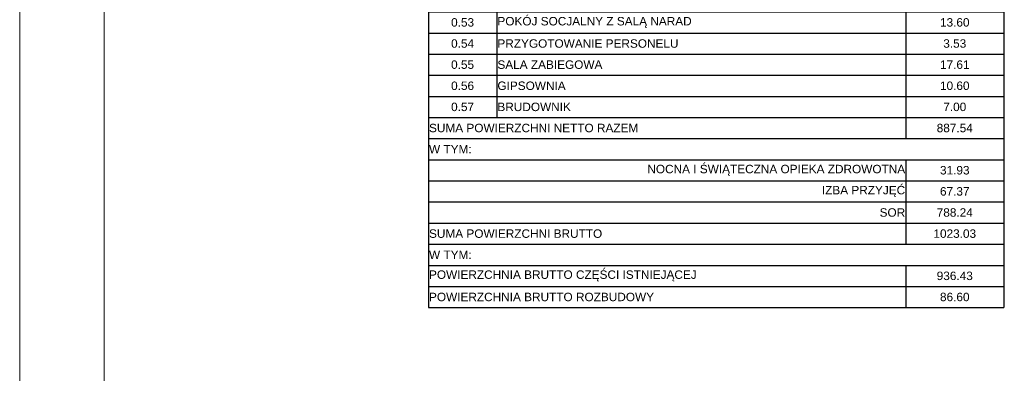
# Model space of a CAD drawing. Header units: millimetres. Extents: x -9409 to 0, y -5353 to 3057.
# Tile 71 of 256: x -9409 to -7079, y -1133 to -295. Entities that reach past the tile are written whole.
import ezdxf

# ---------------------------------------------------------------- set-up
doc = ezdxf.new("R2010")
doc.units = ezdxf.units.MM
for name, color, linetype, lineweight in [('SQ_HATCH', 140, 'Continuous', 13), ('SQ_ISTN.Ściany', 140, 'Continuous', 35), ('SQ_Opisy', 7, 'Continuous', 18)]:
    doc.layers.add(name, color=color, linetype=linetype, lineweight=lineweight)
doc.styles.add('SQ_Arial', font='arial.ttf')
doc.styles.get("Standard").update_dxf_attribs({"font": 'arial.ttf'})

# ---------------------------------------------------------------- blocks, each defined once
blk = doc.blocks.new('*T136')
at = {"layer": 'SQ_Opisy', "color": 0, "linetype": 'ByBlock', "lineweight": -2, "transparency": 16777216}
for p, q in [((0, 0), (1361.1, 0)), ((0, 0), (0, -3424.8)), ((1361.1, 0), (1361.1, -3424.8)), ((0, -50), (1361.1, -50)), ((161.8, -50), (161.8, -112.9)), ((1129.5, -50), (1129.5, -112.9)), ((0, -112.9), (161.8, -112.9)), ((1129.5, -112.9), (1361.1, -112.9)), ((0, -162.9), (161.8, -162.9)), ((161.8, -162.9), (161.8, -2974.8)), ((1129.5, -162.9), (1361.1, -162.9)), ((0, -212.9), (161.8, -212.9)), ((1129.5, -212.9), (1361.1, -212.9)), ((0, -262.9), (161.8, -262.9)), ((1129.5, -262.9), (1361.1, -262.9)), ((0, -316.9), (161.8, -316.9)), ((1129.5, -316.9), (1361.1, -316.9)), ((0, -366.9), (161.8, -366.9)), ((1129.5, -366.9), (1361.1, -366.9)), ((0, -416.9), (161.8, -416.9)), ((1129.5, -416.9), (1361.1, -416.9)), ((0, -470.8), (161.8, -470.8)), ((1129.5, -470.8), (1361.1, -470.8)), ((0, -520.8), (161.8, -520.8)), ((1129.5, -520.8), (1361.1, -520.8)), ((0, -570.8), (161.8, -570.8)), ((1129.5, -570.8), (1361.1, -570.8)), ((0, -620.8), (161.8, -620.8)), ((1129.5, -620.8), (1361.1, -620.8)), ((0, -670.8), (161.8, -670.8)), ((1129.5, -670.8), (1361.1, -670.8)), ((0, -720.8), (161.8, -720.8)), ((1129.5, -720.8), (1361.1, -720.8)), ((0, -770.8), (161.8, -770.8)), ((1129.5, -770.8), (1361.1, -770.8)), ((0, -820.8), (161.8, -820.8)), ((1129.5, -820.8), (1361.1, -820.8)), ((0, -870.8), (161.8, -870.8)), ((1129.5, -870.8), (1361.1, -870.8)), ((0, -924.8), (161.8, -924.8)), ((1129.5, -924.8), (1361.1, -924.8)), ((0, -974.8), (161.8, -974.8)), ((1129.5, -974.8), (1361.1, -974.8)), ((0, -1024.8), (161.8, -1024.8)), ((1129.5, -1024.8), (1361.1, -1024.8)), ((0, -1074.8), (161.8, -1074.8)), ((1129.5, -1074.8), (1361.1, -1074.8)), ((0, -1124.8), (161.8, -1124.8)), ((1129.5, -1124.8), (1361.1, -1124.8)), ((0, -1174.8), (161.8, -1174.8)), ((1129.5, -1174.8), (1361.1, -1174.8)), ((0, -1224.8), (161.8, -1224.8)), ((1129.5, -1224.8), (1361.1, -1224.8)), ((1129.5, -1224.8), (1129.5, -1674.8)), ((0, -1274.8), (1361.1, -1274.8)), ((0, -1324.8), (1361.1, -1324.8)), ((0, -1374.8), (1361.1, -1374.8)), ((0, -1424.8), (1361.1, -1424.8)), ((0, -1474.8), (1361.1, -1474.8)), ((0, -1524.8), (1361.1, -1524.8)), ((0, -1574.8), (1361.1, -1574.8)), ((0, -1624.8), (1361.1, -1624.8)), ((0, -1674.8), (1361.1, -1674.8)), ((0, -1724.8), (161.8, -1724.8)), ((1129.5, -1724.8), (1361.1, -1724.8)), ((1129.5, -1724.8), (1129.5, -3024.8)), ((0, -1774.8), (1361.1, -1774.8)), ((0, -1824.8), (1361.1, -1824.8)), ((0, -1874.8), (1361.1, -1874.8)), ((0, -1924.8), (1361.1, -1924.8)), ((0, -1974.8), (1361.1, -1974.8)), ((0, -2024.8), (1361.1, -2024.8)), ((0, -2074.8), (1361.1, -2074.8)), ((0, -2124.8), (1361.1, -2124.8)), ((0, -2174.8), (1361.1, -2174.8)), ((0, -2224.8), (1361.1, -2224.8)), ((0, -2274.8), (1361.1, -2274.8)), ((0, -2324.8), (1361.1, -2324.8)), ((0, -2374.8), (1361.1, -2374.8)), ((0, -2424.8), (1361.1, -2424.8)), ((0, -2474.8), (1361.1, -2474.8)), ((0, -2524.8), (1361.1, -2524.8)), ((0, -2574.8), (1361.1, -2574.8)), ((0, -2624.8), (1361.1, -2624.8)), ((0, -2674.8), (1361.1, -2674.8)), ((0, -2724.8), (1361.1, -2724.8)), ((0, -2774.8), (1361.1, -2774.8)), ((0, -2824.8), (1361.1, -2824.8)), ((0, -2874.8), (1361.1, -2874.8)), ((0, -2924.8), (1361.1, -2924.8)), ((0, -2974.8), (1361.1, -2974.8)), ((0, -3024.8), (1361.1, -3024.8)), ((0, -3074.8), (1361.1, -3074.8)), ((1129.5, -3074.8), (1129.5, -3274.8)), ((0, -3124.8), (1361.1, -3124.8)), ((0, -3174.8), (1361.1, -3174.8)), ((0, -3224.8), (1361.1, -3224.8)), ((0, -3274.8), (1361.1, -3274.8)), ((0, -3324.8), (1361.1, -3324.8)), ((1129.5, -3324.8), (1129.5, -3424.8)), ((0, -3374.8), (1361.1, -3374.8)), ((0, -3424.8), (1361.1, -3424.8))]:
    blk.add_line(p, q, dxfattribs=at)
at = {"layer": 'SQ_Opisy', "linetype": 'ByBlock', "lineweight": 15, "transparency": 16777216}
blk.add_line((161.8, -112.9), (1129.5, -112.9), dxfattribs=at)
at = {"layer": 'SQ_Opisy', "linetype": 'ByBlock', "lineweight": -2, "transparency": 16777216}
for p, q in [((161.8, -112.9), (161.8, -162.9)), ((1129.5, -112.9), (1129.5, -1224.8)), ((161.8, -162.9), (1129.5, -162.9)), ((161.8, -212.9), (1129.5, -212.9)), ((161.8, -262.9), (1129.5, -262.9)), ((161.8, -316.9), (1129.5, -316.9)), ((161.8, -366.9), (1129.5, -366.9)), ((161.8, -416.9), (1129.5, -416.9)), ((161.8, -470.8), (1129.5, -470.8)), ((161.8, -520.8), (1129.5, -520.8)), ((161.8, -570.8), (1129.5, -570.8)), ((161.8, -620.8), (1129.5, -620.8)), ((161.8, -670.8), (1129.5, -670.8)), ((161.8, -720.8), (1129.5, -720.8)), ((161.8, -770.8), (1129.5, -770.8)), ((161.8, -820.8), (1129.5, -820.8)), ((161.8, -870.8), (1129.5, -870.8)), ((161.8, -924.8), (1129.5, -924.8)), ((161.8, -974.8), (1129.5, -974.8)), ((161.8, -1024.8), (1129.5, -1024.8)), ((161.8, -1074.8), (1129.5, -1074.8)), ((161.8, -1124.8), (1129.5, -1124.8)), ((161.8, -1174.8), (1129.5, -1174.8)), ((161.8, -1224.8), (1129.5, -1224.8)), ((1129.5, -1674.8), (1129.5, -1724.8)), ((161.8, -1724.8), (1129.5, -1724.8))]:
    blk.add_line(p, q, dxfattribs=at)
at = {"layer": 'SQ_Opisy', "color": 0, "transparency": 16777216, "char_height": 20}
for s, insert, width, attachment_point in [('ZESTAWIENIE POWIERZCHNI- STAN PROJEKTOWANY', (680.6, -25), 1358.127, 5), ('NR POM.', (80.9, -81.5), 158.819, 5), ('NAZWA POMIESZCZENIA', (645.7, -81.5), 964.727, 5), ('\\A1;POWIERZCHNIA NETTO (m{\\H0.7x;\\S2^ ;}) OK.', (1245.3, -81.5), 228.581, 5), ('0.01', (80.9, -137.9), 158.819, 5), ('69.72', (1245.3, -137.9), 228.581, 5), ('0.02', (80.9, -187.9), 158.819, 5), ('39.40', (1245.3, -187.9), 228.581, 5), ('0.03', (80.9, -237.9), 158.819, 5), ('8.79', (1245.3, -237.9), 228.581, 5), ('0.04', (80.9, -289.9), 158.819, 5), ('7.43', (1245.3, -289.9), 228.581, 5), ('0.05', (80.9, -341.9), 158.819, 5), ('41.04', (1245.3, -341.9), 228.581, 5), ('0.06', (80.9, -391.9), 158.819, 5), ('10.64', (1245.3, -391.9), 228.581, 5), ('0.07', (80.9, -443.9), 158.819, 5), ('7.36', (1245.3, -443.9), 228.581, 5), ('0.08', (80.9, -495.8), 158.819, 5), ('36.49', (1245.3, -495.8), 228.581, 5), ('0.09', (80.9, -545.8), 158.819, 5), ('3.33', (1245.3, -545.8), 228.581, 5), ('0.10', (80.9, -595.8), 158.819, 5), ('4.33', (1245.3, -595.8), 228.581, 5), ('0.11', (80.9, -645.8), 158.819, 5), ('3.52', (1245.3, -645.8), 228.581, 5), ('0.12', (80.9, -695.8), 158.819, 5), ('13.57', (1245.3, -695.8), 228.581, 5), ('0.13', (80.9, -745.8), 158.819, 5), ('3.12', (1245.3, -745.8), 228.581, 5), ('0.14', (80.9, -795.8), 158.819, 5), ('18.56', (1245.3, -795.8), 228.581, 5), ('0.15', (80.9, -845.8), 158.819, 5), ('49.08', (1245.3, -845.8), 228.581, 5), ('0.16', (80.9, -897.8), 158.819, 5), ('8.80', (1245.3, -897.8), 228.581, 5), ('0.17', (80.9, -949.8), 158.819, 5), ('10.78', (1245.3, -949.8), 228.581, 5), ('0.18', (80.9, -999.8), 158.819, 5), ('18.15', (1245.3, -999.8), 228.581, 5), ('0.19', (80.9, -1049.8), 158.819, 5), ('13.77', (1245.3, -1049.8), 228.581, 5), ('0.20', (80.9, -1099.8), 158.819, 5), ('3.62', (1245.3, -1099.8), 228.581, 5), ('0.21', (80.9, -1149.8), 158.819, 5), ('6.16', (1245.3, -1149.8), 228.581, 5), ('0.22', (80.9, -1199.8), 158.819, 5), ('41.12', (1245.3, -1199.8), 228.581, 5), ('0.23', (80.9, -1249.8), 158.819, 5), ('TRIAGE', (163.3, -1249.8), 964.727, 4), ('13.28', (1245.3, -1249.8), 228.581, 5), ('0.24', (80.9, -1299.8), 158.819, 5), ('REJESTRACJA', (163.3, -1299.8), 964.727, 4), ('11.73', (1245.3, -1299.8), 228.581, 5), ('0.25', (80.9, -1349.8), 158.819, 5), ('KOMUNIKACJA ', (163.3, -1349.8), 964.727, 4), ('20.23', (1245.3, -1349.8), 228.581, 5), ('0.26', (80.9, -1399.8), 158.819, 5), ('WIATROŁAP', (163.3, -1399.8), 964.727, 4), ('11.15', (1245.3, -1399.8), 228.581, 5), ('0.27', (80.9, -1449.8), 158.819, 5), ('WĘZEŁ HIG.-SANIT. PACJENT NP DAMSKI', (163.3, -1449.8), 964.727, 4), ('6.82', (1245.3, -1449.8), 228.581, 5), ('0.28', (80.9, -1499.8), 158.819, 5), ('WĘZEŁ HIG.-SANIT. PACJENT MĘSKI', (163.3, -1499.8), 964.727, 4), ('4.32', (1245.3, -1499.8), 228.581, 5), ('0.29', (80.9, -1549.8), 158.819, 5), ('GABINET KONSULTACYJNY LEKARSKI ', (163.3, -1549.8), 964.727, 4), ('17.87', (1245.3, -1549.8), 228.581, 5), ('0.30', (80.9, -1599.8), 158.819, 5), ('GABINET KONSULTACYJNY LEKARSKI', (163.3, -1599.8), 964.727, 4), ('12.26', (1245.3, -1599.8), 228.581, 5), ('0.31', (80.9, -1649.8), 158.819, 5), ('GABINET KONSULTACYJNY LEKARSKI', (163.3, -1649.8), 964.727, 4), ('12.39', (1245.3, -1649.8), 228.581, 5), ('0.32', (80.9, -1699.8), 158.819, 5), ('17.03', (1245.3, -1699.8), 228.581, 5), ('0.33', (80.9, -1749.8), 158.819, 5), ('GABINET KONSULTACYJNY LEKARSKI', (163.3, -1749.8), 964.727, 4), ('15.97', (1245.3, -1749.8), 228.581, 5), ('0.34', (80.9, -1799.8), 158.819, 5), ('WIATROŁAP', (163.3, -1799.8), 964.727, 4), ('3.95', (1245.3, -1799.8), 228.581, 5), ('0.35', (80.9, -1849.8), 158.819, 5), ('GABINET DIAGNOSTYCZNO-ZABIEGOWY', (163.3, -1849.8), 964.727, 4), ('15.37', (1245.3, -1849.8), 228.581, 5), ('0.36', (80.9, -1899.8), 158.819, 5), ('POCZEKALNIA', (163.3, -1899.8), 964.727, 4), ('20.70', (1245.3, -1899.8), 228.581, 5), ('ŁAZIENKA PACJENTA NP  Z WÓZKOWANNĄ', (163.3, -1949.8), 964.727, 4), ('0.37', (80.9, -1949.8), 158.819, 5), ('10.91', (1245.3, -1949.8), 228.581, 5), ('0.38', (80.9, -1999.8), 158.819, 5), ('REJESTRACJA', (163.3, -1999.8), 964.727, 4), ('8.55', (1245.3, -1999.8), 228.581, 5), ('0.39', (80.9, -2049.8), 158.819, 5), ('KOMUNIKACJA', (163.3, -2049.8), 964.727, 4), ('7.88', (1245.3, -2049.8), 228.581, 5), ('0.40', (80.9, -2099.8), 158.819, 5), ('KOMUNIKACJA/ POCZEKALNIA', (163.3, -2099.8), 964.727, 4), ('76.94', (1245.3, -2099.8), 228.581, 5), ('0.41', (80.9, -2149.8), 158.819, 5), ('WĘZEŁ HIGIENICZNO-SANITARNY', (163.3, -2149.8), 964.727, 4), ('6.53', (1245.3, -2149.8), 228.581, 5), ('0.42', (80.9, -2199.8), 158.819, 5), ('WĘZEŁ HIG.-SANIT. PERSONEL DAMSKI', (163.3, -2199.8), 964.727, 4), ('4.41', (1245.3, -2199.8), 228.581, 5), ('WĘZEŁ HIG.-SANIT. PERSONEL MĘSKI', (163.3, -2249.8), 964.727, 4), ('0.43', (80.9, -2249.8), 158.819, 5), ('4.41', (1245.3, -2249.8), 228.581, 5), ('POKÓJ ORDYNATORA', (163.3, -2299.8), 964.727, 4), ('0.44', (80.9, -2299.8), 158.819, 5), ('12.08', (1245.3, -2299.8), 228.581, 5), ('0.45', (80.9, -2349.8), 158.819, 5), ('ISTNIEJĄCE POM. ELEKTRYCZNE', (163.3, -2349.8), 964.727, 4), ('4.39', (1245.3, -2349.8), 228.581, 5), ('0.46', (80.9, -2399.8), 158.819, 5), ('REJESTRATORKI, PERSONEL POMOCNICZY', (163.3, -2399.8), 964.727, 4), ('18.85', (1245.3, -2399.8), 228.581, 5), ('0.47', (80.9, -2449.8), 158.819, 5), ('POKÓJ PIELĘGNIAREK', (163.3, -2449.8), 964.727, 4), ('18.63', (1245.3, -2449.8), 228.581, 5), ('0.48', (80.9, -2499.8), 158.819, 5), ('POKÓJ LEKARZY', (163.3, -2499.8), 964.727, 4), ('15.28', (1245.3, -2499.8), 228.581, 5), ('0.49', (80.9, -2549.8), 158.819, 5), ('WC PERSONEL', (163.3, -2549.8), 964.727, 4), ('2.88', (1245.3, -2549.8), 228.581, 5), ('POKÓJ PIELĘGNIARKI KOORDYNUJĄCEJ', (163.3, -2599.8), 964.727, 4), ('0.50', (80.9, -2599.8), 158.819, 5), ('18.55', (1245.3, -2599.8), 228.581, 5), ('0.51', (80.9, -2649.8), 158.819, 5), ('POMIESZCZENIE GOSPODARCZE', (163.3, -2649.8), 964.727, 4), ('16.05', (1245.3, -2649.8), 228.581, 5), ('0.52', (80.9, -2699.8), 158.819, 5), ('MAGAZYN', (163.3, -2699.8), 964.727, 4), ('7.05', (1245.3, -2699.8), 228.581, 5), ('0.53', (80.9, -2749.8), 158.819, 5), ('POKÓJ SOCJALNY Z SALĄ NARAD', (163.3, -2749.8), 964.727, 4), ('13.60', (1245.3, -2749.8), 228.581, 5), ('0.54', (80.9, -2799.8), 158.819, 5), ('PRZYGOTOWANIE PERSONELU', (163.3, -2799.8), 964.727, 4), ('3.53', (1245.3, -2799.8), 228.581, 5), ('0.55', (80.9, -2849.8), 158.819, 5), ('SALA ZABIEGOWA', (163.3, -2849.8), 964.727, 4), ('17.61', (1245.3, -2849.8), 228.581, 5), ('0.56', (80.9, -2899.8), 158.819, 5), ('GIPSOWNIA', (163.3, -2899.8), 964.727, 4), ('10.60', (1245.3, -2899.8), 228.581, 5), ('0.57', (80.9, -2949.8), 158.819, 5), ('BRUDOWNIK', (163.3, -2949.8), 964.727, 4), ('7.00', (1245.3, -2949.8), 228.581, 5), ('SUMA POWIERZCHNI NETTO RAZEM', (1.5, -2999.8), 1126.546, 4), ('887.54', (1245.3, -2999.8), 228.581, 5), ('W TYM:', (1.5, -3049.8), 1358.127, 4), ('NOCNA I ŚWIĄTECZNA OPIEKA ZDROWOTNA', (1128, -3099.8), 1126.546, 6), ('31.93', (1245.3, -3099.8), 228.581, 5), ('IZBA PRZYJĘĆ', (1128, -3149.8), 1126.546, 6), ('67.37', (1245.3, -3149.8), 228.581, 5), ('SOR', (1128, -3199.8), 1126.546, 6), ('788.24', (1245.3, -3199.8), 228.581, 5), ('SUMA POWIERZCHNI BRUTTO', (1.5, -3249.8), 1126.546, 4), ('1023.03', (1245.3, -3249.8), 228.581, 5), ('W TYM:', (1.5, -3299.8), 1358.127, 4), ('POWIERZCHNIA BRUTTO CZĘŚCI ISTNIEJĄCEJ', (1.5, -3349.8), 1126.546, 4), ('936.43', (1245.3, -3349.8), 228.581, 5), ('POWIERZCHNIA BRUTTO ROZBUDOWY', (1.5, -3399.8), 1126.546, 4), ('86.60', (1245.3, -3399.8), 228.581, 5)]:
    blk.add_mtext(s, dxfattribs=dict(at, insert=insert, width=width, attachment_point=attachment_point))
at = {"layer": 'SQ_Opisy', "color": 0, "transparency": 16777216, "char_height": 20, "width": 944.688, "attachment_point": 7, "style": 'SQ_Arial'}
for s, insert in [('KOMUNIKACJA', (173.3, -151.4)), ('SALA WSTĘPNEJ INTENSYWNEJ TERAPII', (173.3, -201.4)), ('STANOWISKO OBSERWACYJNE', (173.3, -251.4)), ('PRZYGOTOWANIE PIELĘGNIARSKIE - MAGAZYN LEKÓW', (173.3, -305.4)), ('SALA OBSERWACJI', (173.3, -355.4)), ('MAGAZYN', (173.3, -405.4)), ('ŁAZIENKA PACJENTA NP Z WÓZKOWNIĄ', (173.3, -459.3)), ('SALA RESUSCYTACYJNA', (173.3, -509.3)), ('WĘZEŁ HIG. SANIT. PERSONEL', (173.3, -559.3)), ('ŁAZIENKA PACJENT IZOLATKA', (173.3, -609.3)), ('POMIESZCZENIE NA CZYSTĄ BIELIZNĘ', (173.3, -659.3)), ('IZOLATKA', (173.3, -709.3)), ('ŚLUZA  F-U', (173.3, -759.3)), ('TRIAGE/ SEGREGACJA MEDYCZNA', (173.3, -809.3)), ('HALL', (173.3, -859.3)), ('ŁAZIENKA PACJENTA NP WRAZ Z WÓZKOWANNĄ', (173.3, -913.3)), ('DEKONTAMINACJA', (173.3, -963.3)), ('GABINET DIAGNOSTYCZNO-ZABIEGOWY', (173.3, -1013.3)), ('GABINET KONSULTACYJNY LEKARSKI', (173.3, -1063.3)), ('WĘZEŁ HIG.-SANIT. PACJENT MĘSKI', (173.3, -1113.3)), ('WĘZEŁ HIG.-SANIT. PACJENT NP DAMSKI', (173.3, -1163.3)), ('POCZEKALNIA', (173.3, -1213.3)), ('GABINET DIAGNOSTYCZNO-ZABIEGOWY', (173.3, -1713.3))]:
    blk.add_mtext(s, dxfattribs=dict(at, insert=insert))
blk = doc.blocks.new('stan projektowany')
at = {"layer": 'SQ_HATCH'}
h = blk.add_hatch(dxfattribs=at)
h.set_pattern_fill('ANGLE')
h.set_pattern_definition([(0, (-10464.962, 6233.929), (0, 6.985), [5.08, -1.905]), (90, (-10464.962, 6233.929), (-6.985, 4e-16), [5.08, -1.905])])
h.paths.add_polyline_path([(-15233.1, 8198.7), (-15198.1, 8198.7), (-15176.6, 8198.7), (-15176.6, 8216.2), (-15144.6, 8216.2), (-15144.6, 8147.2), (-15144.6, 7886.2), (-15144.6, 7837.2), (-15144.6, 7734.8), (-15104.7, 7734.8), (-15104.6, 10535.6), (-15737.6, 10535.6), (-15737.6, 10615.6), (-15789.6, 10615.6), (-16075.6, 10615.6), (-16075.6, 9587.3), (-16120.1, 9587.3), (-16120.1, 9436.6), (-16071.6, 9436.6), (-16071.6, 9307.6), (-16259.6, 9307.6), (-16259.6, 8898.7), (-16704.6, 8898.7), (-16704.6, 7768.2), (-16704.6, 7751.8), (-16685.6, 7751.8), (-16685.6, 7130.6), (-16718.1, 7131.6), (-16718.1, 7178.2), (-16999.6, 7178.2), (-16999.6, 7808.2), (-19394.6, 7808.2), (-19394.6, 6211.2), (-19462.5, 6211.2), (-19462.5, 5925.5), (-18509.3, 5925.5), (-18509.3, 6211.2), (-17103, 6223), (-17103, 5881.5), (-15104.7, 5873.3), (-15104.7, 7734.8), (-15144.6, 7734.8), (-15144.6, 7707.2), (-15176.6, 7707.2), (-15176.6, 7706.7), (-15176.6, 7706.7), (-15259.9, 7706.7), (-15259.9, 7706.8), (-15259.9, 7707.2), (-15292.7, 7707.2), (-15292.7, 7696.7), (-15292.7, 7696.7), (-15292.7, 7706.7), (-15297.7, 7706.6), (-15297.7, 7699.4, 0.414214), (-15297.4, 7699.1), (-15296.5, 7699.1, -0.414214), (-15296.2, 7698.8), (-15296.2, 7696.9, 0.527766), (-15295.9, 7696.6, -0.450501), (-15295.3, 7696.1, -0.414104), (-15295.8, 7695.5), (-15295.1, 7695.5), (-15295.8, 7695.5, -0.414323), (-15296.3, 7696.1, -0.409171), (-15295.9, 7696.7, -0.450389), (-15296.2, 7696.9), (-15296.2, 7698.8, 0.414214), (-15296.5, 7699.1), (-15297.4, 7699.1, -0.414214), (-15297.7, 7699.4), (-15297.7, 7706.6), (-15292.7, 7706.7), (-15292.7, 7707.2), (-15259.9, 7707.2), (-15259.9, 7734.8), (-15473.3, 7734.8), (-15473.3, 7771.1, -0.414214), (-15477.3, 7775.1, -1), (-15469.3, 7775.1, -0.414214), (-15473.3, 7771.1), (-15473.3, 7749.3), (-15457.7, 7749.3), (-15457.7, 7760.1), (-15458, 7760.2), (-15458, 7773.9), (-15458, 7787.5), (-15457.7, 7799.3), (-15457.7, 7787.6), (-15431.6, 7791.4, -0.038172), (-15428, 7791.6, -0.032853), (-15424.8, 7791.4, -0.057631), (-15419.7, 7790.2, -0.057695), (-15415.5, 7788, -0.068919), (-15411.9, 7784.8, -0.070278), (-15409.4, 7780.9, -0.066142), (-15408.2, 7776.7, -0.045653), (-15407.9, 7773.2, -0.032968), (-15408.1, 7770.7, -0.068737), (-15409.4, 7766.3, -0.070278), (-15411.9, 7762.4, -0.068919), (-15415.5, 7759.2, -0.057695), (-15419.7, 7757, -0.057631), (-15424.8, 7755.8, -0.032853), (-15428, 7755.6, -0.033182), (-15431.2, 7755.8), (-15457.7, 7760.1), (-15457.7, 7749.3), (-15473.3, 7749.3), (-15473.3, 7734.8), (-15259.9, 7734.8), (-15259.9, 7837.1), (-15259.9, 7837.1), (-15259.9, 7837.1), (-15176.6, 7837.2), (-15176.6, 7734.8), (-15144.6, 7734.8), (-15144.6, 7837.2), (-15144.6, 7886.2), (-15176.6, 7886.2), (-15176.6, 8147.2), (-15176.6, 8163.7), (-15198.1, 8163.7), (-15233.1, 8163.7)])

msp = doc.modelspace()

# ---------------------------------------------------------------- hatches: boundary and pattern name
at = {"layer": 'SQ_HATCH'}
h = msp.add_hatch(dxfattribs=at)
h.set_pattern_fill('ANGLE')
h.set_pattern_definition([(0, (0, -3420.361), (0, 6.985), [5.08, -1.905]), (90, (0, -3420.361), (-6.985, 4e-16), [5.08, -1.905])])
h.paths.add_polyline_path([(-4768.2, -1455.6), (-4733.2, -1455.6), (-4711.7, -1455.6), (-4711.7, -1438.1), (-4679.7, -1438.1), (-4679.7, -1507.1), (-4679.7, -1768.1), (-4679.7, -1817.1), (-4679.7, -1919.5), (-4639.7, -1919.5), (-4639.7, 881.3), (-5272.7, 881.3), (-5272.7, 961.3), (-5324.7, 961.3), (-5610.7, 961.3), (-5610.7, -67), (-5655.2, -67), (-5655.2, -217.7), (-5606.7, -217.7), (-5606.7, -346.7), (-5794.7, -346.7), (-5794.7, -755.6), (-6239.7, -755.6), (-6239.7, -1886.1), (-6239.7, -1902.5), (-6220.6, -1902.5), (-6220.6, -2523.7), (-6253.2, -2522.7), (-6253.2, -2476.1), (-6534.7, -2476.1), (-6534.7, -1846.1), (-8929.7, -1846.1), (-8929.7, -3443.1), (-8997.5, -3443.1), (-8997.5, -3728.8), (-8044.3, -3728.8), (-8044.3, -3443.1), (-6638.1, -3431.3), (-6638.1, -3772.8), (-4639.7, -3781), (-4639.7, -1919.5), (-4679.7, -1919.5), (-4679.7, -1947.1), (-4711.7, -1947.1), (-4711.7, -1947.6), (-4711.7, -1947.6), (-4794.9, -1947.6), (-4794.9, -1947.5), (-4794.9, -1947.1), (-4827.7, -1947.1), (-4827.7, -1957.6), (-4827.7, -1957.6), (-4827.7, -1947.6), (-4832.7, -1947.6), (-4832.7, -1954.8, 0.414214), (-4832.4, -1955.1), (-4831.5, -1955.1, -0.414214), (-4831.2, -1955.4), (-4831.2, -1957.3, 0.527766), (-4830.9, -1957.7, -0.450501), (-4830.3, -1958.2, -0.414104), (-4830.8, -1958.8), (-4830.1, -1958.8), (-4830.8, -1958.8, -0.414323), (-4831.4, -1958.2, -0.409171), (-4830.9, -1957.6, -0.450389), (-4831.2, -1957.3), (-4831.2, -1955.4, 0.414214), (-4831.5, -1955.1), (-4832.4, -1955.1, -0.414214), (-4832.7, -1954.8), (-4832.7, -1947.6), (-4827.7, -1947.6), (-4827.7, -1947.1), (-4794.9, -1947.1), (-4794.9, -1919.5), (-5008.3, -1919.5), (-5008.3, -1883.2, -0.414214), (-5012.3, -1879.2, -1), (-5004.3, -1879.2, -0.414214), (-5008.3, -1883.2), (-5008.3, -1905), (-4992.7, -1905), (-4992.7, -1894.1), (-4993, -1894.1), (-4993, -1880.4), (-4993, -1866.7), (-4992.7, -1855), (-4992.7, -1866.7), (-4966.7, -1862.9, -0.038172), (-4963, -1862.6, -0.032853), (-4959.9, -1862.8, -0.057631), (-4954.8, -1864.1, -0.057695), (-4950.6, -1866.3, -0.068919), (-4946.9, -1869.5, -0.070278), (-4944.5, -1873.4, -0.066142), (-4943.2, -1877.6, -0.045653), (-4943, -1881.1, -0.032968), (-4943.2, -1883.6, -0.068737), (-4944.5, -1888, -0.070278), (-4946.9, -1891.9, -0.068919), (-4950.6, -1895.1, -0.057695), (-4954.8, -1897.3, -0.057631), (-4959.9, -1898.5, -0.032853), (-4963, -1898.7, -0.033182), (-4966.2, -1898.5), (-4992.7, -1894.1), (-4992.7, -1905), (-5008.3, -1905), (-5008.3, -1919.5), (-4794.9, -1919.5), (-4794.9, -1817.1), (-4794.9, -1817.1), (-4794.9, -1817.2), (-4711.7, -1817.1), (-4711.7, -1919.5), (-4679.7, -1919.5), (-4679.7, -1817.1), (-4679.7, -1768.1), (-4711.7, -1768.1), (-4711.7, -1507.1), (-4711.7, -1490.6), (-4733.2, -1490.6), (-4768.2, -1490.6)])

# ---------------------------------------------------------------- linework, layer by layer
at = {"layer": 'SQ_Opisy', "color": 7, "lineweight": 9, "true_color": 0xf7f7f7}
msp.add_lwpolyline([(-9408.9, -5353.2), (-3368.9, -5353.2), (-3368.9, 3056.8), (-9408.9, 3056.8)], close=True, dxfattribs=at)
at = {"layer": 'SQ_Opisy', "lineweight": 9}
msp.add_lwpolyline([(-9208.9, -5303.2), (-3418.9, -5303.2), (-3418.9, 3006.8), (-9208.9, 3006.8)], close=True, dxfattribs=at)

# ---------------------------------------------------------------- block references
msp.add_blockref('*T136', (-8442, 2447.8))
at = {"layer": 'SQ_ISTN.Ściany'}
msp.add_blockref('stan projektowany', (10465, -9654.3), dxfattribs=at)

doc.saveas('drawing.dxf')
